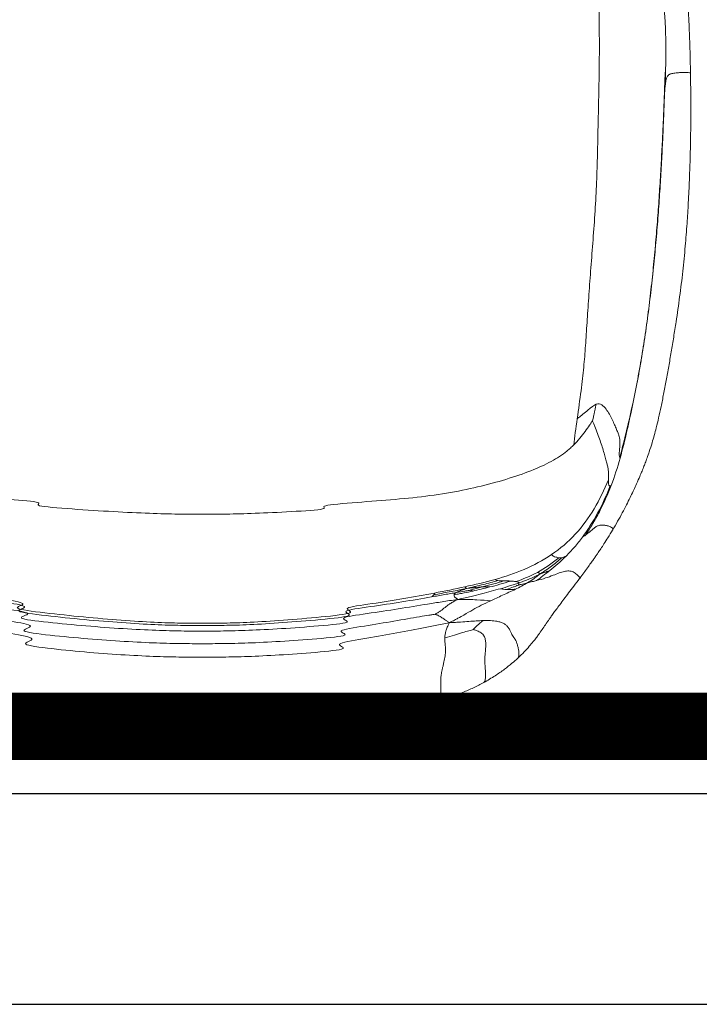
# Model space of a CAD drawing. Header units: centimetres. Extents: x 4120 to 19220, y -7417 to 180.
# Tile 189 of 223: x 15950 to 15990, y -1646 to -1587. Entities that reach past the tile are written whole.
import ezdxf

# ---------------------------------------------------------------- set-up
doc = ezdxf.new("R2010")
doc.units = ezdxf.units.CM
doc.layers.add('A-Wykończenie ścian', color=5, linetype='Continuous', lineweight=20)
doc.layers.add('A_Wyposażenie', color=8, linetype='Continuous')
doc.layers.add('A_Ściany', color=2, linetype='Continuous')

msp = doc.modelspace()

# ---------------------------------------------------------------- linework, layer by layer
at = {"layer": 'A-Wykończenie ścian', "color": 3, "const_width": 4, "elevation": 0}
msp.add_lwpolyline([(15879.525, -1629.412), (16047.525, -1629.412), (16047.525, -1590.412)], dxfattribs=at)
at = {"layer": 'A_Wyposażenie', "color": 8, "linetype": 'Continuous', "lineweight": 15}
msp.add_arc((15960.762, -1590.278, 0), 40.048, 254.28281, 285.71715, dxfattribs=at)
for points, knots in [([(15989.762, -1590.625, 0), (15989.758, -1590.361, 0), (15989.748, -1589.871, 0), (15989.73, -1589.19, 0), (15989.712, -1588.61, 0), (15989.693, -1588.115, 0), (15989.675, -1587.693, 0), (15989.656, -1587.296, 0), (15989.636, -1586.932, 0), (15989.615, -1586.612, 0), (15989.599, -1586.375, 0), (15989.584, -1586.183, 0), (15989.571, -1586.005, 0), (15989.556, -1585.818, 0), (15989.529, -1585.491, 0), (15989.489, -1585.016, 0), (15989.447, -1584.445, 0), (15989.409, -1583.898, 0), (15989.372, -1583.373, 0), (15989.322, -1582.856, 0), (15989.253, -1582.385, 0), (15989.172, -1581.965, 0), (15989.086, -1581.594, 0), (15989.002, -1581.279, 0), (15988.916, -1580.983, 0), (15988.816, -1580.675, 0), (15988.692, -1580.33, 0), (15988.541, -1579.96, 0), (15988.373, -1579.601, 0), (15988.203, -1579.274, 0), (15988.065, -1579.026, 0), (15987.956, -1578.839, 0), (15987.866, -1578.693, 0), (15987.768, -1578.544, 0), (15987.655, -1578.385, 0), (15987.535, -1578.231, 0), (15987.408, -1578.08, 0), (15987.271, -1577.926, 0), (15987.102, -1577.751, 0), (15986.9, -1577.553, 0), (15986.662, -1577.334, 0), (15986.381, -1577.092, 0), (15986.041, -1576.819, 0), (15985.761, -1576.619, 0), (15985.613, -1576.514, 0)], [0, 0, 0, 0, 0.0312885, 0.0580264, 0.0809339, 0.1006032, 0.1175231, 0.1320687, 0.1493557, 0.1627385, 0.172443, 0.1797448, 0.1875154, 0.1958769, 0.2048284, 0.2322145, 0.2633332, 0.289519, 0.3182081, 0.3507099, 0.3848495, 0.4191104, 0.4515483, 0.4805616, 0.5048615, 0.5346048, 0.5700145, 0.6102406, 0.6529452, 0.6907088, 0.7227115, 0.7394767, 0.755999, 0.7730827, 0.7907976, 0.8099502, 0.8248672, 0.8424098, 0.862523, 0.8851028, 0.9099797, 0.937085, 0.9668185, 1, 1, 1, 1]), ([(15983.031, -1611.136, 0), (15983.11, -1610.576, 0), (15983.274, -1609.424, 0), (15983.427, -1608.058, 0), (15983.527, -1606.811, 0), (15983.616, -1605.444, 0), (15983.711, -1603.965, 0), (15983.83, -1602.381, 0), (15983.958, -1600.72, 0), (15984.083, -1599.013, 0), (15984.183, -1597.298, 0), (15984.234, -1595.618, 0), (15984.265, -1593.981, 0), (15984.302, -1592.396, 0), (15984.335, -1590.851, 0), (15984.353, -1589.336, 0), (15984.342, -1587.428, 0), (15984.293, -1585.161, 0), (15984.246, -1583.412, 0), (15984.213, -1582.367, 0), (15984.193, -1581.809, 0), (15984.179, -1581.457, 0)], [0, 0, 0, 0, 1, 2, 3, 4, 5, 6, 7, 8, 9, 10, 11, 12, 13, 14, 15, 16, 16.5, 16.75, 17, 17, 17, 17]), ([(15984.179, -1581.457, 0), (15984.288, -1581.556, 0), (15984.44, -1581.691, 0), (15984.69, -1581.901, 0), (15985.049, -1582.184, 0), (15985.452, -1582.469, 0), (15985.924, -1582.768, 0), (15986.348, -1583.045, 0), (15986.686, -1583.323, 0), (15986.974, -1583.627, 0), (15987.243, -1583.988, 0), (15987.488, -1584.401, 0), (15987.701, -1584.864, 0), (15987.878, -1585.344, 0), (15988.012, -1585.805, 0), (15988.108, -1586.231, 0), (15988.168, -1586.602, 0), (15988.207, -1586.945, 0), (15988.238, -1587.282, 0), (15988.262, -1587.633, 0), (15988.279, -1588.015, 0), (15988.289, -1588.447, 0), (15988.295, -1588.95, 0), (15988.295, -1589.556, 0), (15988.29, -1590.049, 0), (15988.286, -1590.326, 0)], [0, 0, 0, 0, 0.25, 0.5, 1, 2, 3, 4, 5, 6, 7, 8, 9, 10, 11, 12, 13, 14, 15, 16, 17, 18, 19, 20, 21, 21, 21, 21]), ([(15988.2, -1592.114, 0), (15988.212, -1591.783, 0), (15988.228, -1591.284, 0), (15988.253, -1590.763, 0), (15988.271, -1590.499, 0), (15988.281, -1590.381, 0), (15988.286, -1590.326, 0)], [0, 0, 0, 0, 1, 1.5, 1.75, 2, 2, 2, 2]), ([(15985.132, -1617.75, 0), (15985.234, -1617.576, 0), (15985.43, -1617.239, 0), (15985.705, -1616.734, 0), (15985.951, -1616.264, 0), (15986.165, -1615.835, 0), (15986.349, -1615.453, 0), (15986.529, -1615.064, 0), (15986.696, -1614.688, 0), (15986.848, -1614.328, 0), (15986.968, -1614.03, 0), (15987.078, -1613.747, 0), (15987.191, -1613.441, 0), (15987.331, -1613.041, 0), (15987.473, -1612.599, 0), (15987.61, -1612.124, 0), (15987.739, -1611.632, 0), (15987.875, -1611.065, 0), (15988.02, -1610.402, 0), (15988.168, -1609.666, 0), (15988.318, -1608.869, 0), (15988.471, -1608.028, 0), (15988.62, -1607.164, 0), (15988.766, -1606.279, 0), (15988.937, -1605.188, 0), (15989.125, -1603.887, 0), (15989.311, -1602.39, 0), (15989.452, -1600.935, 0), (15989.556, -1599.58, 0), (15989.624, -1598.488, 0), (15989.667, -1597.628, 0), (15989.696, -1596.983, 0), (15989.717, -1596.416, 0), (15989.73, -1596.024, 0), (15989.737, -1595.779, 0), (15989.741, -1595.621, 0), (15989.747, -1595.413, 0), (15989.753, -1595.135, 0), (15989.761, -1594.784, 0), (15989.77, -1594.272, 0), (15989.778, -1593.578, 0), (15989.782, -1592.686, 0), (15989.778, -1591.685, 0), (15989.768, -1590.986, 0), (15989.762, -1590.624, 0)], [0, 0, 0, 0, 0.021761, 0.041987, 0.060457, 0.077089, 0.091879, 0.104859, 0.122679, 0.136979, 0.1494, 0.160283, 0.173228, 0.189079, 0.212515, 0.231251, 0.250534, 0.275034, 0.302011, 0.331013, 0.361198, 0.391414, 0.421945, 0.453054, 0.484837, 0.536957, 0.590177, 0.642349, 0.689521, 0.732102, 0.756559, 0.779422, 0.799522, 0.815792, 0.820348, 0.825133, 0.832299, 0.842005, 0.854231, 0.868934, 0.895439, 0.926803, 0.962133, 1, 1, 1, 1]), ([(15988.269, -1591.253, 0), (15988.283, -1591.163, 0), (15988.307, -1591.001, 0), (15988.361, -1590.845, 0), (15988.416, -1590.758, 0), (15988.472, -1590.705, 0), (15988.53, -1590.672, 0), (15988.609, -1590.648, 0), (15988.752, -1590.621, 0), (15988.973, -1590.59, 0), (15989.215, -1590.568, 0), (15989.401, -1590.563, 0), (15989.554, -1590.567, 0), (15989.677, -1590.579, 0), (15989.744, -1590.601, 0), (15989.764, -1590.614, 0), (15989.761, -1590.623, 0), (15989.76, -1590.624, 0)], [0, 0, 0, 0, 0.173593, 0.312558, 0.417844, 0.47521, 0.518708, 0.555021, 0.591604, 0.679166, 0.772799, 0.817509, 0.8601, 0.935197, 0.966248, 0.99426, 1, 1, 1, 1]), ([(15988.269, -1591.253, 0), (15988.25, -1591.411, 0), (15988.228, -1591.721, 0), (15988.211, -1592.073, 0), (15988.203, -1592.245, 0), (15988.2, -1592.311, 0), (15988.2, -1592.329, 0)], [16, 16, 16, 16, 17, 17.5, 17.75, 18, 18, 18, 18]), ([(15988.2, -1592.329, 0), (15988.2, -1592.321, 0), (15988.2, -1592.293, 0), (15988.2, -1592.221, 0), (15988.2, -1592.157, 0), (15988.2, -1592.114, 0)], [0, 0, 0, 0, 0.25, 0.5, 1, 1, 1, 1]), ([(15988.2, -1592.329, 0), (15988.199, -1592.354, 0), (15988.196, -1592.448, 0), (15988.188, -1592.692, 0), (15988.169, -1593.207, 0), (15988.133, -1594.096, 0), (15988.073, -1595.365, 0), (15987.997, -1596.747, 0), (15987.907, -1598.15, 0), (15987.802, -1599.577, 0), (15987.677, -1601.029, 0), (15987.53, -1602.51, 0), (15987.36, -1604.022, 0), (15987.16, -1605.558, 0), (15986.927, -1607.111, 0), (15986.657, -1608.677, 0), (15986.346, -1610.253, 0), (15985.993, -1611.85, 0), (15985.731, -1612.935, 0), (15985.579, -1613.477, 0)], [3, 3, 3, 3, 3.25, 3.5, 4, 5, 6, 7, 8, 9, 10, 11, 12, 13, 14, 15, 16, 17, 18, 18, 18, 18]), ([(15983.031, -1611.136, 0), (15983.09, -1611.093, 0), (15983.205, -1611.005, 0), (15983.423, -1610.828, 0), (15983.776, -1610.527, 0), (15984.021, -1610.33, 0), (15984.157, -1610.279, 0)], [0, 0, 0, 0, 0.25, 0.5, 1, 2, 2, 2, 2]), ([(15983.938, -1611.261, 0), (15983.946, -1611.227, 0), (15983.977, -1611.102, 0), (15984.053, -1610.774, 0), (15984.116, -1610.481, 0), (15984.157, -1610.279, 0)], [0, 0, 0, 0, 0.25, 0.5, 1, 1, 1, 1]), ([(15983.938, -1611.261, 0), (15983.924, -1611.283, 0), (15983.872, -1611.365, 0), (15983.733, -1611.576, 0), (15983.424, -1612.018, 0), (15983.076, -1612.442, 0), (15982.823, -1612.694, 0)], [0, 0, 0, 0, 0.25, 0.5, 1, 2, 2, 2, 2]), ([(15983.938, -1611.261, 0), (15983.943, -1611.273, 0), (15983.963, -1611.317, 0), (15984.013, -1611.428, 0), (15984.111, -1611.655, 0), (15984.25, -1612.023, 0), (15984.395, -1612.431, 0), (15984.522, -1612.814, 0), (15984.629, -1613.183, 0), (15984.72, -1613.512, 0), (15984.794, -1613.775, 0), (15984.85, -1613.991, 0), (15984.882, -1614.178, 0), (15984.897, -1614.345, 0), (15984.901, -1614.496, 0), (15984.898, -1614.634, 0), (15984.894, -1614.719, 0), (15984.893, -1614.759, 0)], [0, 0, 0, 0, 0.25, 0.5, 1, 2, 3, 4, 5, 6, 7, 8, 9, 10, 11, 12, 13, 13, 13, 13]), ([(15938.702, -1612.694, 0), (15938.765, -1612.758, 0), (15938.894, -1612.88, 0), (15939.166, -1613.112, 0), (15939.679, -1613.487, 0), (15940.552, -1613.958, 0), (15941.914, -1614.494, 0), (15943.517, -1614.981, 0), (15945.288, -1615.399, 0), (15947.214, -1615.724, 0), (15949.283, -1615.931, 0), (15951.534, -1616.098, 0), (15950.505, -1616.302, 0), (15953.05, -1616.503, 0), (15955.524, -1616.66, 0), (15957.703, -1616.763, 0), (15959.363, -1616.805, 0), (15960.762, -1616.81, 0), (15962.162, -1616.805, 0), (15963.822, -1616.763, 0), (15966.001, -1616.66, 0), (15968.475, -1616.503, 0), (15967.52, -1616.302, 0), (15969.991, -1616.098, 0), (15972.242, -1615.931, 0), (15974.311, -1615.724, 0), (15976.237, -1615.399, 0), (15978.008, -1614.981, 0), (15979.611, -1614.494, 0), (15980.973, -1613.958, 0), (15981.846, -1613.487, 0), (15982.359, -1613.112, 0), (15982.631, -1612.88, 0), (15982.76, -1612.758, 0), (15982.823, -1612.694, 0)], [0, 0, 0, 0, 0.25, 0.5, 1, 2, 3, 4, 5, 6, 7, 8, 9, 10, 11, 12, 13, 14, 15, 16, 17, 18, 19, 20, 21, 22, 23, 24, 25, 26, 27, 27.5, 27.75, 28, 28, 28, 28]), ([(15985.56, -1613.428, 0), (15985.563, -1613.435, 0), (15985.568, -1613.446, 0), (15985.574, -1613.463, 0), (15985.578, -1613.472, 0), (15985.579, -1613.477, 0)], [0, 0, 0, 0, 0.5, 0.75, 1, 1, 1, 1]), ([(15985.05, -1615.096, 0), (15984.845, -1615.632, 0), (15984.487, -1616.427, 0), (15984.015, -1617.276, 0), (15983.735, -1617.73, 0), (15983.592, -1617.945, 0), (15983.52, -1618.049, 0)], [0, 0, 0, 0, 1, 1.5, 1.75, 2, 2, 2, 2]), ([(15983.183, -1620.615, 0), (15983.263, -1620.508, 0), (15983.411, -1620.309, 0), (15983.632, -1620.005, 0), (15983.824, -1619.737, 0), (15983.981, -1619.513, 0), (15984.094, -1619.351, 0), (15984.189, -1619.213, 0), (15984.295, -1619.058, 0), (15984.442, -1618.84, 0), (15984.633, -1618.551, 0), (15984.869, -1618.184, 0), (15985.041, -1617.9, 0), (15985.134, -1617.746, 0)], [0, 0, 0, 0, 0.15402, 0.285772, 0.396626, 0.481342, 0.54003, 0.572696, 0.623712, 0.692155, 0.777365, 0.879491, 1, 1, 1, 1]), ([(15985.13, -1617.748, 0), (15985.139, -1617.732, 0), (15985.159, -1617.7, 0), (15985.151, -1617.657, 0), (15985.119, -1617.62, 0), (15985.061, -1617.578, 0), (15984.942, -1617.526, 0), (15984.767, -1617.475, 0), (15984.571, -1617.445, 0), (15984.373, -1617.452, 0), (15984.192, -1617.519, 0), (15984.035, -1617.628, 0), (15983.879, -1617.763, 0), (15983.697, -1617.917, 0), (15983.584, -1618.001, 0), (15983.52, -1618.049, 0)], [0, 0, 0, 0, 0.038364, 0.081749, 0.103351, 0.126572, 0.183361, 0.253979, 0.332566, 0.409088, 0.482973, 0.567167, 0.675028, 0.818029, 1, 1, 1, 1]), ([(15983.346, -1618.162, 0), (15983.267, -1618.269, 0), (15983.107, -1618.477, 0), (15982.782, -1618.865, 0), (15982.534, -1619.128, 0), (15982.369, -1619.293, 0)], [0, 0, 0, 0, 0.25, 0.5, 1, 1, 1, 1]), ([(15980.798, -1620.373, 0), (15980.881, -1620.322, 0), (15981.007, -1620.239, 0), (15981.236, -1620.084, 0), (15981.611, -1619.812, 0), (15981.911, -1619.567, 0), (15982.105, -1619.394, 0)], [0, 0, 0, 0, 0.25, 0.5, 1, 2, 2, 2, 2]), ([(15980.618, -1620.746, 0), (15980.797, -1620.699, 0), (15981.12, -1620.614, 0), (15981.576, -1620.443, 0), (15981.949, -1620.297, 0), (15982.247, -1620.204, 0), (15982.482, -1620.166, 0), (15982.662, -1620.186, 0), (15982.826, -1620.244, 0), (15982.971, -1620.352, 0), (15983.087, -1620.461, 0), (15983.14, -1620.517, 0), (15983.168, -1620.552, 0), (15983.18, -1620.571, 0), (15983.187, -1620.588, 0), (15983.189, -1620.605, 0), (15983.186, -1620.616, 0), (15983.178, -1620.619, 0), (15983.177, -1620.619, 0)], [0, 0, 0, 0, 0.216582, 0.392545, 0.536853, 0.656792, 0.753608, 0.79483, 0.833437, 0.906437, 0.936481, 0.957998, 0.965885, 0.972498, 0.978458, 0.984387, 0.997782, 1, 1, 1, 1]), ([(15980.798, -1620.373, 0), (15980.797, -1620.36, 0), (15980.791, -1620.344, 0), (15980.775, -1620.319, 0), (15980.739, -1620.286, 0), (15980.697, -1620.268, 0), (15980.666, -1620.258, 0)], [0, 0, 0, 0, 0.25, 0.5, 1, 2, 2, 2, 2]), ([(15980.798, -1620.373, 0), (15980.849, -1620.355, 0), (15980.922, -1620.328, 0), (15981.041, -1620.285, 0), (15981.217, -1620.22, 0), (15981.339, -1620.174, 0), (15981.415, -1620.145, 0)], [0, 0, 0, 0, 0.25, 0.5, 1, 2, 2, 2, 2]), ([(15976.466, -1621.22, 0), (15976.581, -1621.192, 0), (15976.757, -1621.15, 0), (15977.076, -1621.073, 0), (15977.604, -1620.944, 0), (15978.038, -1620.829, 0), (15978.324, -1620.747, 0)], [0, 0, 0, 0, 0.25, 0.5, 1, 2, 2, 2, 2]), ([(15977.4, -1621.122, 0), (15977.444, -1621.11, 0), (15977.534, -1621.087, 0), (15977.728, -1621.036, 0), (15978.096, -1620.938, 0), (15978.452, -1620.838, 0), (15978.696, -1620.763, 0)], [0, 0, 0, 0, 0.25, 0.5, 1, 2, 2, 2, 2]), ([(15979.561, -1620.889, 0), (15979.515, -1620.905, 0), (15979.424, -1620.936, 0), (15979.243, -1620.996, 0), (15978.929, -1621.096, 0), (15978.659, -1621.176, 0), (15978.478, -1621.228, 0)], [0, 0, 0, 0, 0.25, 0.5, 1, 2, 2, 2, 2]), ([(15979.561, -1620.889, 0), (15979.555, -1620.879, 0), (15979.538, -1620.861, 0), (15979.485, -1620.833, 0), (15979.427, -1620.818, 0), (15979.384, -1620.809, 0)], [0, 0, 0, 0, 0.25, 0.5, 1, 1, 1, 1]), ([(15979.505, -1625.352, 0), (15979.635, -1625.226, 0), (15979.88, -1624.991, 0), (15980.175, -1624.665, 0), (15980.407, -1624.388, 0), (15980.587, -1624.157, 0), (15980.726, -1623.97, 0), (15980.879, -1623.756, 0), (15981.049, -1623.508, 0), (15981.211, -1623.267, 0), (15981.347, -1623.069, 0), (15981.466, -1622.898, 0), (15981.611, -1622.698, 0), (15981.789, -1622.455, 0), (15982.001, -1622.171, 0), (15982.247, -1621.844, 0), (15982.525, -1621.478, 0), (15982.833, -1621.076, 0), (15983.062, -1620.773, 0), (15983.178, -1620.62, 0)], [0, 0, 0, 0, 0.0698926, 0.1315508, 0.1848736, 0.2300205, 0.2673794, 0.297807, 0.362335, 0.4268552, 0.4612679, 0.4993301, 0.5464797, 0.6036157, 0.6706551, 0.7452687, 0.8267472, 0.9124142, 1, 1, 1, 1]), ([(15980.081, -1620.88, 0), (15979.983, -1620.905, 0), (15979.829, -1620.944, 0), (15979.661, -1620.985, 0), (15979.579, -1621.005, 0), (15979.547, -1621.012, 0), (15979.539, -1621.014, 0)], [0, 0, 0, 0, 1, 1.5, 1.75, 2, 2, 2, 2]), ([(15979.561, -1620.889, 0), (15979.564, -1620.894, 0), (15979.568, -1620.904, 0), (15979.572, -1620.926, 0), (15979.568, -1620.955, 0), (15979.556, -1620.984, 0), (15979.545, -1621.004, 0), (15979.54, -1621.012, 0), (15979.539, -1621.014, 0)], [0, 0, 0, 0, 0.25, 0.5, 1, 1.5, 1.75, 2, 2, 2, 2]), ([(15980.798, -1620.373, 0), (15980.716, -1620.416, 0), (15980.592, -1620.476, 0), (15980.372, -1620.577, 0), (15980.121, -1620.682, 0), (15979.884, -1620.774, 0), (15979.698, -1620.841, 0), (15979.607, -1620.873, 0), (15979.561, -1620.889, 0)], [0, 0, 0, 0, 0.25, 0.5, 1, 1.5, 1.75, 2, 2, 2, 2]), ([(15980.798, -1620.373, 0), (15980.749, -1620.412, 0), (15980.677, -1620.468, 0), (15980.551, -1620.564, 0), (15980.353, -1620.708, 0), (15980.193, -1620.813, 0), (15980.081, -1620.88, 0)], [0, 0, 0, 0, 0.25, 0.5, 1, 2, 2, 2, 2]), ([(15980.618, -1620.746, 0), (15980.536, -1620.767, 0), (15980.408, -1620.799, 0), (15980.226, -1620.844, 0), (15980.13, -1620.868, 0), (15980.081, -1620.88, 0)], [0, 0, 0, 0, 0.5, 0.75, 1, 1, 1, 1]), ([(15975.841, -1621.461, 0), (15975.741, -1621.478, 0), (15975.526, -1621.516, 0), (15975.051, -1621.6, 0), (15974.653, -1621.67, 0), (15974.376, -1621.718, 0)], [0, 0, 0, 0, 0.25, 0.5, 1, 1, 1, 1]), ([(15976.466, -1621.22, 0), (15976.345, -1621.243, 0), (15976.16, -1621.279, 0), (15975.824, -1621.344, 0), (15975.274, -1621.449, 0), (15974.82, -1621.535, 0), (15974.517, -1621.59, 0)], [0, 0, 0, 0, 0.25, 0.5, 1, 2, 2, 2, 2]), ([(15976.832, -1621.371, 0), (15976.666, -1621.408, 0), (15976.409, -1621.461, 0), (15976.034, -1621.534, 0), (15975.831, -1621.572, 0), (15975.725, -1621.591, 0)], [0, 0, 0, 0, 0.5, 0.75, 1, 1, 1, 1]), ([(15976.466, -1621.22, 0), (15976.403, -1621.24, 0), (15976.315, -1621.27, 0), (15976.176, -1621.318, 0), (15975.988, -1621.388, 0), (15975.888, -1621.434, 0), (15975.841, -1621.461, 0)], [0, 0, 0, 0, 0.25, 0.5, 1, 2, 2, 2, 2]), ([(15975.841, -1621.461, 0), (15976.042, -1621.426, 0), (15976.303, -1621.382, 0), (15976.535, -1621.344, 0), (15976.641, -1621.327, 0), (15976.681, -1621.32, 0), (15976.692, -1621.318, 0)], [0, 0, 0, 0, 1, 1.5, 1.75, 2, 2, 2, 2]), ([(15978.478, -1621.228, 0), (15978.116, -1621.332, 0), (15977.561, -1621.481, 0), (15976.842, -1621.658, 0), (15976.387, -1621.766, 0), (15976.127, -1621.827, 0), (15975.954, -1621.867, 0)], [0, 0, 0, 0, 1, 1.5, 1.75, 2, 2, 2, 2]), ([(15976.466, -1621.22, 0), (15976.456, -1621.213, 0), (15976.441, -1621.203, 0), (15976.418, -1621.185, 0), (15976.385, -1621.156, 0), (15976.367, -1621.132, 0), (15976.357, -1621.116, 0)], [0, 0, 0, 0, 0.25, 0.5, 1, 2, 2, 2, 2]), ([(15976.466, -1621.22, 0), (15976.546, -1621.209, 0), (15976.66, -1621.195, 0), (15976.85, -1621.173, 0), (15977.124, -1621.143, 0), (15977.3, -1621.128, 0), (15977.4, -1621.122, 0)], [0, 0, 0, 0, 0.25, 0.5, 1, 2, 2, 2, 2]), ([(15977.4, -1621.122, 0), (15977.226, -1621.168, 0), (15977.007, -1621.228, 0), (15976.818, -1621.282, 0), (15976.732, -1621.307, 0), (15976.7, -1621.316, 0), (15976.692, -1621.318, 0)], [0, 0, 0, 0, 1, 1.5, 1.75, 2, 2, 2, 2]), ([(15976.832, -1621.371, 0), (15976.804, -1621.36, 0), (15976.763, -1621.344, 0), (15976.721, -1621.329, 0), (15976.701, -1621.322, 0), (15976.694, -1621.319, 0), (15976.692, -1621.318, 0)], [0, 0, 0, 0, 1, 1.5, 1.75, 2, 2, 2, 2]), ([(15978.841, -1621.279, 0), (15978.767, -1621.275, 0), (15978.67, -1621.264, 0), (15978.557, -1621.244, 0), (15978.504, -1621.233, 0), (15978.478, -1621.228, 0)], [0, 0, 0, 0, 0.5, 0.75, 1, 1, 1, 1]), ([(15978.841, -1621.279, 0), (15978.985, -1621.227, 0), (15979.194, -1621.15, 0), (15979.397, -1621.071, 0), (15979.492, -1621.033, 0), (15979.529, -1621.018, 0), (15979.539, -1621.014, 0)], [0, 0, 0, 0, 1, 1.5, 1.75, 2, 2, 2, 2]), ([(15978.841, -1621.279, 0), (15978.859, -1621.279, 0), (15978.897, -1621.281, 0), (15978.978, -1621.281, 0), (15979.128, -1621.277, 0), (15979.268, -1621.268, 0), (15979.36, -1621.261, 0)], [0, 0, 0, 0, 0.25, 0.5, 1, 2, 2, 2, 2]), ([(15975.954, -1621.867, 0), (15975.753, -1621.895, 0), (15975.44, -1621.94, 0), (15974.858, -1622.028, 0), (15973.867, -1622.186, 0), (15972.419, -1622.428, 0), (15970.588, -1622.708, 0), (15968.611, -1622.975, 0), (15969.937, -1623.229, 0), (15967.671, -1623.447, 0), (15965.422, -1623.611, 0), (15963.438, -1623.712, 0), (15961.971, -1623.746, 0), (15960.762, -1623.746, 0), (15959.554, -1623.746, 0), (15958.087, -1623.712, 0), (15956.103, -1623.611, 0), (15953.854, -1623.447, 0), (15951.588, -1623.229, 0), (15949.414, -1622.975, 0), (15950.937, -1622.708, 0), (15949.106, -1622.428, 0), (15947.658, -1622.186, 0), (15946.667, -1622.028, 0), (15946.085, -1621.94, 0), (15945.772, -1621.895, 0), (15945.571, -1621.867, 0)], [0, 0, 0, 0, 0.25, 0.5, 1, 2, 3, 4, 5, 6, 7, 8, 9, 10, 11, 12, 13, 14, 15, 16, 17, 18, 19, 19.5, 19.75, 20, 20, 20, 20]), ([(15974.593, -1622.75, 0), (15974.607, -1622.742, 0), (15974.657, -1622.713, 0), (15974.774, -1622.642, 0), (15974.974, -1622.509, 0), (15975.182, -1622.343, 0), (15975.384, -1622.182, 0), (15975.598, -1622.048, 0), (15975.765, -1621.958, 0), (15975.873, -1621.904, 0), (15975.954, -1621.867, 0)], [0, 0, 0, 0, 0.25, 0.5, 1, 2, 3, 3.5, 3.75, 4, 4, 4, 4]), ([(15977.894, -1621.942, 0), (15977.683, -1622.041, 0), (15977.316, -1622.217, 0), (15976.838, -1622.475, 0), (15976.416, -1622.731, 0), (15976.024, -1622.948, 0), (15975.745, -1623.094, 0), (15975.571, -1623.18, 0), (15975.447, -1623.241, 0)], [0, 0, 0, 0, 1, 2, 3, 3.5, 3.75, 4, 4, 4, 4]), ([(15975.725, -1621.591, 0), (15975.719, -1621.63, 0), (15975.724, -1621.69, 0), (15975.793, -1621.767, 0), (15975.863, -1621.817, 0), (15975.914, -1621.847, 0), (15975.954, -1621.867, 0)], [0, 0, 0, 0, 1, 1.5, 1.75, 2, 2, 2, 2]), ([(15975.954, -1621.867, 0), (15976.101, -1621.863, 0), (15976.317, -1621.862, 0), (15976.684, -1621.87, 0), (15977.24, -1621.899, 0), (15977.64, -1621.931, 0), (15977.894, -1621.942, 0)], [0, 0, 0, 0, 0.25, 0.5, 1, 2, 2, 2, 2]), ([(15975.447, -1623.241, 0), (15975.274, -1623.281, 0), (15974.999, -1623.341, 0), (15974.471, -1623.451, 0), (15973.541, -1623.632, 0), (15972.126, -1623.89, 0), (15970.326, -1624.213, 0), (15968.371, -1624.524, 0), (15969.707, -1624.799, 0), (15967.469, -1625.022, 0), (15965.293, -1625.176, 0), (15963.385, -1625.265, 0), (15961.955, -1625.294, 0), (15960.762, -1625.294, 0), (15959.57, -1625.294, 0), (15958.14, -1625.265, 0), (15956.232, -1625.176, 0), (15954.056, -1625.022, 0), (15951.818, -1624.799, 0), (15949.654, -1624.524, 0), (15951.199, -1624.213, 0), (15949.399, -1623.89, 0), (15947.984, -1623.632, 0), (15947.054, -1623.451, 0), (15946.526, -1623.341, 0), (15946.25, -1623.281, 0), (15946.078, -1623.241, 0)], [0, 0, 0, 0, 0.25, 0.5, 1, 2, 3, 4, 5, 6, 7, 8, 9, 10, 11, 12, 13, 14, 15, 16, 17, 18, 19, 19.5, 19.75, 20, 20, 20, 20]), ([(15974.593, -1622.75, 0), (15974.565, -1622.754, 0), (15974.458, -1622.768, 0), (15974.162, -1622.811, 0), (15973.484, -1622.919, 0), (15972.18, -1623.154, 0), (15970.426, -1623.449, 0), (15968.472, -1623.737, 0), (15969.81, -1623.997, 0), (15967.562, -1624.213, 0), (15965.35, -1624.369, 0), (15963.406, -1624.463, 0), (15961.96, -1624.495, 0), (15960.762, -1624.495, 0), (15959.565, -1624.495, 0), (15958.118, -1624.463, 0), (15956.174, -1624.369, 0), (15953.963, -1624.213, 0), (15951.715, -1623.997, 0), (15949.553, -1623.737, 0), (15951.099, -1623.449, 0), (15949.345, -1623.154, 0), (15948.041, -1622.919, 0), (15947.363, -1622.811, 0), (15947.067, -1622.768, 0), (15946.96, -1622.754, 0), (15946.932, -1622.75, 0)], [0, 0, 0, 0, 0.25, 0.5, 1, 2, 3, 4, 5, 6, 7, 8, 9, 10, 11, 12, 13, 14, 15, 16, 17, 18, 19, 19.5, 19.75, 20, 20, 20, 20]), ([(15974.593, -1622.75, 0), (15974.607, -1622.754, 0), (15974.658, -1622.771, 0), (15974.78, -1622.822, 0), (15974.944, -1622.914, 0), (15975.113, -1623.037, 0), (15975.276, -1623.146, 0), (15975.376, -1623.205, 0), (15975.447, -1623.241, 0)], [0, 0, 0, 0, 0.25, 0.5, 1, 1.5, 1.75, 2, 2, 2, 2]), ([(15975.166, -1624.154, 0), (15975.169, -1624.022, 0), (15975.201, -1623.816, 0), (15975.295, -1623.555, 0), (15975.369, -1623.392, 0), (15975.415, -1623.301, 0), (15975.447, -1623.241, 0)], [0, 0, 0, 0, 1, 1.5, 1.75, 2, 2, 2, 2]), ([(15975.447, -1623.241, 0), (15975.597, -1623.238, 0), (15975.818, -1623.23, 0), (15976.196, -1623.207, 0), (15976.771, -1623.163, 0), (15977.182, -1623.131, 0), (15977.44, -1623.123, 0)], [0, 0, 0, 0, 0.25, 0.5, 1, 2, 2, 2, 2]), ([(15976.849, -1623.657, 0), (15976.857, -1623.648, 0), (15976.887, -1623.617, 0), (15976.964, -1623.539, 0), (15977.126, -1623.379, 0), (15977.304, -1623.227, 0), (15977.44, -1623.123, 0)], [0, 0, 0, 0, 0.25, 0.5, 1, 2, 2, 2, 2]), ([(15979.503, -1625.353, 0), (15979.515, -1625.34, 0), (15979.533, -1625.321, 0), (15979.551, -1625.277, 0), (15979.567, -1625.217, 0), (15979.574, -1625.11, 0), (15979.562, -1624.952, 0), (15979.531, -1624.762, 0), (15979.483, -1624.56, 0), (15979.419, -1624.369, 0), (15979.353, -1624.253, 0), (15979.303, -1624.176, 0), (15979.249, -1624.098, 0), (15979.186, -1624, 0), (15979.119, -1623.871, 0), (15979.047, -1623.719, 0), (15978.954, -1623.558, 0), (15978.835, -1623.414, 0), (15978.685, -1623.299, 0), (15978.502, -1623.217, 0), (15978.297, -1623.166, 0), (15978.087, -1623.137, 0), (15977.827, -1623.117, 0), (15977.592, -1623.12, 0), (15977.44, -1623.123, 0)], [0, 0, 0, 0, 0.0101156, 0.0154772, 0.0213387, 0.0360177, 0.056916, 0.0837242, 0.1135269, 0.1441385, 0.1774777, 0.1982186, 0.2233641, 0.2756508, 0.3465565, 0.4348311, 0.5324576, 0.6311532, 0.7085604, 0.7782514, 0.8408986, 0.8841148, 0.924716, 1, 1, 1, 1]), ([(15976.849, -1623.657, 0), (15976.828, -1623.662, 0), (15976.753, -1623.682, 0), (15976.549, -1623.739, 0), (15976.097, -1623.869, 0), (15975.58, -1624.028, 0), (15975.166, -1624.154, 0)], [0, 0, 0, 0, 0.25, 0.5, 1, 2, 2, 2, 2]), ([(15976.849, -1623.657, 0), (15976.875, -1623.663, 0), (15976.94, -1623.68, 0), (15977.042, -1623.711, 0), (15977.157, -1623.757, 0), (15977.272, -1623.817, 0), (15977.379, -1623.894, 0), (15977.492, -1624.012, 0), (15977.571, -1624.188, 0), (15977.604, -1624.422, 0), (15977.603, -1624.653, 0), (15977.588, -1624.86, 0), (15977.571, -1625.028, 0), (15977.557, -1625.172, 0), (15977.549, -1625.296, 0), (15977.545, -1625.414, 0), (15977.545, -1625.54, 0), (15977.553, -1625.703, 0), (15977.566, -1625.9, 0), (15977.58, -1626.123, 0), (15977.589, -1626.348, 0), (15977.586, -1626.524, 0), (15977.569, -1626.646, 0), (15977.547, -1626.723, 0), (15977.519, -1626.772, 0), (15977.497, -1626.798, 0), (15977.485, -1626.801, 0), (15977.483, -1626.802, 0)], [0, 0, 0, 0, 0.020264, 0.050445, 0.086987, 0.129177, 0.176708, 0.229502, 0.322898, 0.424762, 0.526906, 0.59972, 0.663697, 0.715712, 0.756687, 0.788814, 0.821404, 0.848613, 0.875264, 0.908566, 0.938379, 0.961415, 0.973917, 0.983516, 0.991399, 0.99854, 1, 1, 1, 1]), ([(15975.166, -1624.154, 0), (15975.169, -1624.238, 0), (15975.173, -1624.405, 0), (15975.206, -1624.671, 0), (15975.215, -1624.968, 0), (15975.173, -1625.304, 0), (15975.111, -1625.611, 0), (15975.053, -1625.862, 0), (15975.01, -1626.041, 0), (15974.976, -1626.193, 0), (15974.951, -1626.325, 0), (15974.934, -1626.451, 0), (15974.921, -1626.628, 0), (15974.925, -1626.873, 0), (15974.934, -1627.149, 0), (15974.939, -1627.378, 0), (15974.937, -1627.563, 0), (15974.923, -1627.696, 0), (15974.905, -1627.783, 0), (15974.883, -1627.845, 0), (15974.859, -1627.884, 0), (15974.841, -1627.901, 0), (15974.832, -1627.902, 0), (15974.83, -1627.902, 0)], [0, 0, 0, 0, 0.11675, 0.231252, 0.348064, 0.4697, 0.58706, 0.652457, 0.707895, 0.751588, 0.785414, 0.811979, 0.834193, 0.876994, 0.906498, 0.934002, 0.956651, 0.969419, 0.979158, 0.986666, 0.992785, 0.998254, 1, 1, 1, 1]), ([(15977.482, -1626.804, 0), (15977.713, -1626.67, 0), (15978.155, -1626.415, 0), (15978.7, -1626.027, 0), (15979.145, -1625.676, 0), (15979.39, -1625.456, 0), (15979.503, -1625.354, 0)], [0, 0, 0, 0, 0.291635, 0.558418, 0.79546, 1, 1, 1, 1]), ([(15974.83, -1627.904, 0), (15975.071, -1627.822, 0), (15975.55, -1627.659, 0), (15976.233, -1627.395, 0), (15976.887, -1627.114, 0), (15977.282, -1626.908, 0), (15977.482, -1626.804, 0)], [0, 0, 0, 0, 0.2491646, 0.4969804, 0.7461836, 1, 1, 1, 1]), ([(15971.611, -1628.829, 0), (15971.664, -1628.816, 0), (15972.042, -1628.722, 0), (15972.764, -1628.533, 0), (15973.792, -1628.24, 0), (15974.477, -1628.018, 0), (15974.831, -1627.904, 0)], [0.90405247, 0.90405247, 0.90405247, 0.90405247, 0.90868306, 0.93692206, 0.9673896, 1, 1, 1, 1])]:
    msp.add_open_spline(points, degree=3, knots=knots, dxfattribs=at)
for points in [[(15988.286, -1590.326, 0), (15988.282, -1590.603, 0), (15988.276, -1590.909, 0), (15988.269, -1591.253, 0)], [(15985.56, -1613.428, 0), (15985.721, -1612.862, 0), (15985.999, -1611.736, 0), (15986.359, -1610.133, 0), (15986.668, -1608.584, 0), (15986.932, -1607.059, 0), (15987.158, -1605.547, 0), (15987.353, -1604.036, 0), (15987.52, -1602.537, 0), (15987.663, -1601.059, 0), (15987.783, -1599.607, 0), (15987.886, -1598.183, 0), (15987.974, -1596.791, 0), (15988.051, -1595.434, 0), (15988.115, -1594.182, 0), (15988.164, -1593.102, 0), (15988.189, -1592.445, 0), (15988.2, -1592.114, 0)], [(15984.157, -1610.279, 0), (15984.293, -1610.228, 0), (15984.509, -1610.286, 0), (15984.753, -1610.563, 0), (15984.95, -1610.865, 0), (15985.113, -1611.18, 0), (15985.255, -1611.495, 0), (15985.373, -1611.779, 0), (15985.467, -1611.999, 0), (15985.533, -1612.186, 0), (15985.566, -1612.371, 0), (15985.575, -1612.545, 0), (15985.571, -1612.7, 0), (15985.56, -1612.84, 0), (15985.548, -1612.969, 0), (15985.537, -1613.082, 0), (15985.53, -1613.173, 0), (15985.528, -1613.25, 0), (15985.531, -1613.324, 0), (15985.54, -1613.386, 0), (15985.553, -1613.413, 0), (15985.56, -1613.428, 0)], [(15982.823, -1612.694, 0), (15982.877, -1612.241, 0), (15982.952, -1611.697, 0), (15983.031, -1611.136, 0)], [(15985.579, -1613.477, 0), (15985.428, -1614.019, 0), (15985.256, -1614.561, 0), (15985.05, -1615.096, 0)], [(15984.893, -1614.759, 0), (15984.643, -1615.352, 0), (15984.08, -1616.516, 0), (15982.974, -1618.058, 0), (15982.021, -1618.855, 0), (15981.509, -1619.201, 0)], [(15984.996, -1615.117, 0), (15984.978, -1615.122, 0), (15984.945, -1615.126, 0), (15984.915, -1615.087, 0), (15984.899, -1615.023, 0), (15984.89, -1614.955, 0), (15984.888, -1614.871, 0), (15984.891, -1614.798, 0), (15984.893, -1614.759, 0)], [(15984.996, -1615.117, 0), (15984.777, -1615.675, 0), (15984.268, -1616.769, 0), (15983.663, -1617.735, 0), (15983.346, -1618.162, 0)], [(15985.05, -1615.096, 0), (15985.032, -1615.104, 0), (15985.013, -1615.112, 0), (15984.996, -1615.117, 0)], [(15983.52, -1618.049, 0), (15983.461, -1618.091, 0), (15983.401, -1618.131, 0), (15983.346, -1618.162, 0)], [(15978.15, -1620.68, 0), (15978.741, -1620.514, 0), (15979.902, -1620.129, 0), (15980.997, -1619.546, 0), (15981.509, -1619.201, 0)], [(15980.666, -1620.258, 0), (15981.098, -1620.026, 0), (15981.531, -1619.737, 0), (15981.944, -1619.398, 0)], [(15982.369, -1619.293, 0), (15982.039, -1619.622, 0), (15981.709, -1619.907, 0), (15981.415, -1620.145, 0)], [(15981.509, -1619.201, 0), (15981.524, -1619.232, 0), (15981.569, -1619.284, 0), (15981.686, -1619.331, 0), (15981.821, -1619.365, 0), (15981.901, -1619.389, 0), (15981.944, -1619.398, 0)], [(15981.944, -1619.398, 0), (15981.987, -1619.407, 0), (15982.034, -1619.411, 0), (15982.105, -1619.394, 0)], [(15982.105, -1619.394, 0), (15982.177, -1619.377, 0), (15982.273, -1619.337, 0), (15982.369, -1619.293, 0)], [(15979.384, -1620.809, 0), (15979.803, -1620.665, 0), (15980.235, -1620.49, 0), (15980.666, -1620.258, 0)], [(15981.415, -1620.145, 0), (15981.121, -1620.384, 0), (15980.864, -1620.576, 0), (15980.618, -1620.746, 0)], [(15976.357, -1621.116, 0), (15976.958, -1620.985, 0), (15977.559, -1620.846, 0), (15978.15, -1620.68, 0)], [(15979.077, -1620.775, 0), (15978.633, -1620.92, 0), (15978.213, -1621.031, 0), (15977.846, -1621.125, 0)], [(15978.15, -1620.68, 0), (15978.181, -1620.709, 0), (15978.229, -1620.734, 0), (15978.324, -1620.747, 0)], [(15978.324, -1620.747, 0), (15978.419, -1620.759, 0), (15978.561, -1620.761, 0), (15978.696, -1620.763, 0)], [(15978.696, -1620.763, 0), (15978.832, -1620.765, 0), (15978.961, -1620.768, 0), (15979.077, -1620.775, 0)], [(15979.077, -1620.775, 0), (15979.194, -1620.782, 0), (15979.298, -1620.792, 0), (15979.384, -1620.809, 0)], [(15980.081, -1620.88, 0), (15979.858, -1621.015, 0), (15979.613, -1621.139, 0), (15979.36, -1621.261, 0)], [(15946.97, -1621.489, 0), (15947.571, -1621.606, 0), (15948.777, -1621.827, 0), (15950.657, -1622.117, 0), (15949.176, -1622.389, 0), (15951.403, -1622.667, 0), (15953.715, -1622.919, 0), (15955.988, -1623.113, 0), (15957.994, -1623.237, 0), (15959.502, -1623.28, 0), (15960.762, -1623.281, 0), (15962.023, -1623.28, 0), (15963.531, -1623.237, 0), (15965.537, -1623.113, 0), (15967.81, -1622.919, 0), (15970.122, -1622.667, 0), (15968.849, -1622.389, 0), (15970.868, -1622.117, 0), (15972.748, -1621.827, 0), (15973.954, -1621.606, 0), (15974.555, -1621.489, 0)], [(15974.517, -1621.59, 0), (15974.549, -1621.552, 0), (15974.552, -1621.52, 0), (15974.555, -1621.489, 0)], [(15974.555, -1621.489, 0), (15975.157, -1621.372, 0), (15975.757, -1621.248, 0), (15976.357, -1621.116, 0)], [(15975.725, -1621.591, 0), (15975.731, -1621.552, 0), (15975.747, -1621.514, 0), (15975.841, -1621.461, 0)], [(15977.846, -1621.125, 0), (15977.479, -1621.22, 0), (15977.164, -1621.298, 0), (15976.832, -1621.371, 0)], [(15977.846, -1621.125, 0), (15977.729, -1621.115, 0), (15977.6, -1621.11, 0), (15977.4, -1621.122, 0)], [(15979.36, -1621.261, 0), (15979.107, -1621.384, 0), (15978.586, -1621.626, 0), (15978.106, -1621.844, 0), (15977.894, -1621.942, 0)], [(15974.376, -1621.718, 0), (15973.823, -1621.815, 0), (15972.631, -1622.017, 0), (15970.767, -1622.297, 0), (15968.764, -1622.565, 0), (15970.056, -1622.832, 0), (15967.763, -1623.072, 0), (15965.503, -1623.256, 0), (15963.508, -1623.374, 0), (15962.011, -1623.414, 0), (15960.762, -1623.415, 0), (15959.514, -1623.414, 0), (15958.017, -1623.374, 0), (15956.022, -1623.256, 0), (15953.762, -1623.072, 0), (15951.469, -1622.832, 0), (15949.261, -1622.565, 0), (15950.758, -1622.297, 0), (15948.894, -1622.017, 0), (15947.702, -1621.815, 0), (15947.149, -1621.718, 0)], [(15974.376, -1621.718, 0), (15974.424, -1621.674, 0), (15974.485, -1621.629, 0), (15974.517, -1621.59, 0)]]:
    msp.add_open_spline(points, degree=3, dxfattribs=at)
at = {"layer": 'A_Ściany', "color": 7, "elevation": 0}
msp.add_lwpolyline([(15865.525, -1473.412), (15865.525, -1645.912), (16061.525, -1645.912), (16061.525, -1588.412), (16051.525, -1588.412), (16051.525, -1633.412), (15875.525, -1633.412), (15875.525, -1483.412), (16051.525, -1483.412), (16051.525, -1488.412), (16061.525, -1488.412), (16061.525, -1473.412)], dxfattribs=at)

doc.saveas('drawing.dxf')
